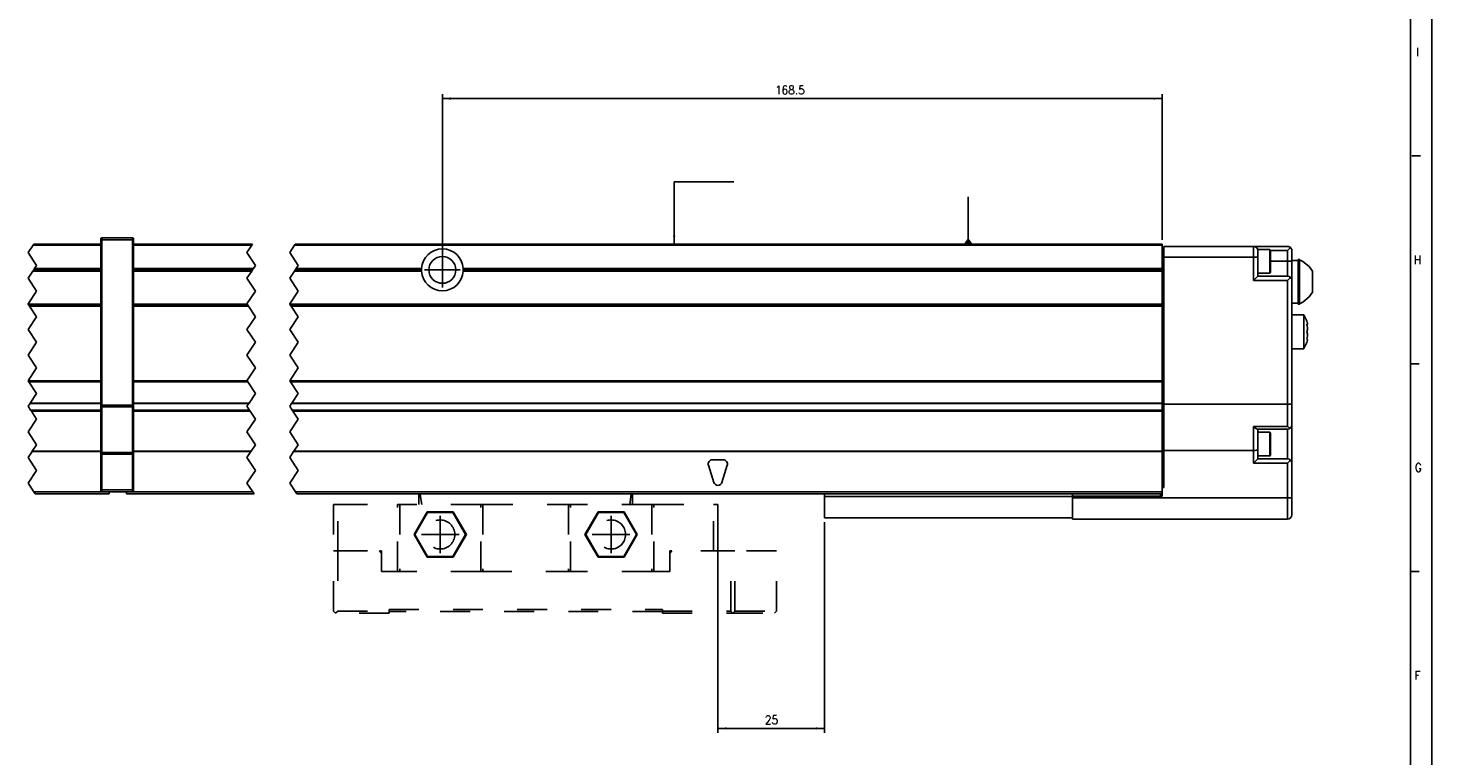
# Model space of a CAD drawing. Header units: inches. Extents: x -381 to 25622, y -418 to 176.
# Tile 10 of 47: x 130 to 459, y -165 to 5. Entities that reach past the tile are written whole.
import ezdxf

# ---------------------------------------------------------------- set-up
doc = ezdxf.new("R2010")
doc.units = ezdxf.units.IN
doc.linetypes.add('DASHED', pattern=[15, 7, -8])
doc.linetypes.add('DOT_CENTER', pattern=[14, 12, -1, 0, -1])
doc.layers.add('1', color=7, linetype='Continuous')
doc.styles.add('CONVERTER_12', font='txt.shx', dxfattribs={"width": 0.9})
doc.dimstyles.new('ME10_DIM_28', dxfattribs={"dimtxt": 2, "dimasz": 2, "dimexe": 1, "dimexo": 1, "dimgap": 1, "dimtad": 1, "dimdsep": 46, "dimtxsty": 'CONVERTER_12', "dimsah": 1, "dimcen": 0.09, "dimclrd": 2, "dimclre": 2, "dimclrt": 2, "dimadec": 0, "dimazin": 0, "dimtfac": 1, "dimtdec": 4, "dimtix": 1, "dimtmove": 0, "dimatfit": 3, "dimfxl": 1, "dimtolj": 1, "dimtzin": 0, "dimarcsym": 0})
doc.dimstyles.new('ME10_DIM_29', dxfattribs={"dimtxt": 2, "dimasz": 2, "dimexe": 1, "dimexo": 1, "dimgap": 1, "dimtad": 1, "dimdsep": 46, "dimtxsty": 'CONVERTER_12', "dimsah": 1, "dimcen": 0.09, "dimclrd": 2, "dimclre": 2, "dimclrt": 2, "dimadec": 0, "dimazin": 0, "dimtfac": 1, "dimtdec": 4, "dimtix": 1, "dimtmove": 0, "dimatfit": 3, "dimfxl": 1, "dimtolj": 1, "dimtzin": 0, "dimarcsym": 0})
doc.dimstyles.get("Standard").update_dxf_attribs({"dimtxt": 0.18, "dimasz": 0.18, "dimexe": 0.18, "dimexo": 0.0625, "dimgap": 0.09, "dimtad": 0, "dimtih": 1, "dimtoh": 1, "dimdec": 4, "dimzin": 0, "dimdsep": 46, "dimtxsty": 'Standard', "dimcen": 0.09, "dimadec": 0, "dimazin": 0, "dimtfac": 1, "dimtdec": 4, "dimtofl": 0, "dimtmove": 0, "dimatfit": 3, "dimfxl": 1, "dimtolj": 1, "dimtzin": 0, "dimarcsym": 0})

# ---------------------------------------------------------------- blocks, each defined once
blk = doc.blocks.new('Modulos_intermedio__FL-14__12_1_1_1__8', base_point=(130.18, -104.03))
at = {"color": 2, "linetype": 'DOT_CENTER'}
for p, q in [((131.33, -45.78), (130.18, -47.5)), ((131.49, -45.53), (131.33, -45.78)), ((130.18, -47.5), (132.18, -50.5)), ((131.29, -51.83), (130.18, -53.5)), ((131.29, -51.83), (131.49, -51.53)), ((131.49, -51.53), (131.69, -51.23)), ((132.18, -50.5), (131.69, -51.23)), ((130.18, -53.5), (132.18, -56.5)), ((132.18, -56.5), (130.18, -59.5)), ((130.18, -59.5), (130.19, -59.53)), ((130.19, -59.53), (130.36, -59.78)), ((130.53, -60.03), (130.36, -59.78)), ((130.53, -60.03), (132.18, -62.5)), ((132.18, -62.5), (130.18, -65.5)), ((130.18, -65.5), (132.18, -68.5)), ((132.18, -68.5), (130.18, -71.5)), ((130.18, -71.5), (132.18, -74.5)), ((132.18, -74.5), (130.18, -77.5)), ((130.18, -77.5), (130.19, -77.53)), ((130.19, -77.53), (130.36, -77.78)), ((130.36, -77.78), (132.18, -80.5)), ((132.18, -80.5), (130.69, -82.73)), ((130.63, -82.82), (130.18, -83.5)), ((130.18, -83.5), (130.76, -84.37)), ((130.69, -82.73), (130.63, -82.82)), ((130.76, -84.37), (130.86, -84.53)), ((130.9, -84.58), (130.86, -84.53)), ((130.94, -84.65), (130.9, -84.58)), ((130.94, -84.65), (132.18, -86.5)), ((132.18, -86.5), (130.18, -89.5)), ((130.18, -89.5), (132.18, -92.5)), ((131.1, -94.11), (130.18, -95.5)), ((131.1, -94.11), (131.16, -94.02)), ((132.18, -92.5), (131.16, -94.02)), ((130.18, -95.5), (132.18, -98.5)), ((132.18, -98.5), (130.18, -101.5)), ((130.18, -101.5), (131.53, -103.53)), ((131.22, -103.06), (131.22, -103.08)), ((131.53, -103.53), (131.86, -104.03))]:
    blk.add_line(p, q, dxfattribs=at)
at = {"color": 7, "linetype": 'Continuous'}
for p, q in [((131.33, -45.78), (147.18, -45.78)), ((131.49, -45.53), (147.18, -45.53)), ((147.18, -44.28), (147.19, -44.21)), ((147.18, -44.28), (147.18, -44.53)), ((147.18, -44.53), (147.43, -44.53)), ((147.18, -44.53), (147.18, -83.21)), ((147.19, -44.21), (147.2, -44.18)), ((147.2, -44.18), (147.22, -44.14)), ((147.22, -44.14), (147.25, -44.1)), ((147.25, -44.1), (147.29, -44.07)), ((147.29, -44.07), (147.34, -44.04)), ((147.34, -44.04), (147.36, -44.04)), ((147.36, -44.04), (147.43, -44.03)), ((147.43, -44.03), (154.63, -44.03)), ((147.43, -44.03), (147.43, -44.53)), ((154.63, -44.53), (147.43, -44.53)), ((147.43, -44.53), (147.43, -83.21)), ((154.63, -44.03), (154.63, -44.53)), ((154.7, -44.04), (154.63, -44.03)), ((154.88, -44.53), (154.63, -44.53)), ((154.63, -44.53), (154.63, -83.21)), ((154.72, -44.04), (154.7, -44.04)), ((154.76, -44.07), (154.72, -44.04)), ((154.8, -44.1), (154.76, -44.07)), ((154.84, -44.14), (154.8, -44.1)), ((154.86, -44.18), (154.84, -44.14)), ((154.87, -44.21), (154.86, -44.18)), ((154.88, -44.28), (154.87, -44.21)), ((154.88, -44.28), (154.88, -44.53)), ((154.88, -44.53), (154.88, -83.21)), ((147.18, -51.83), (131.29, -51.83)), ((147.18, -51.53), (131.49, -51.53)), ((147.18, -51.23), (131.69, -51.23)), ((130.19, -59.53), (147.18, -59.53)), ((130.36, -59.78), (147.18, -59.78)), ((147.18, -60.03), (130.53, -60.03)), ((130.19, -77.53), (147.18, -77.53)), ((130.36, -77.78), (147.18, -77.78)), ((130.63, -82.82), (147.18, -82.82)), ((130.69, -82.73), (147.18, -82.73)), ((130.76, -84.37), (147.18, -84.37)), ((130.86, -84.53), (147.18, -84.53)), ((130.94, -84.65), (147.18, -84.65)), ((147.18, -83.21), (147.18, -83.52)), ((147.18, -83.21), (147.43, -83.21)), ((147.18, -83.52), (147.19, -83.54)), ((147.18, -83.52), (147.18, -94.19)), ((147.19, -83.54), (147.22, -83.57)), ((147.22, -83.57), (147.25, -83.59)), ((147.25, -83.59), (147.29, -83.6)), ((147.29, -83.6), (147.34, -83.61)), ((147.34, -83.61), (147.36, -83.61)), ((147.36, -83.61), (147.43, -83.62)), ((147.43, -83.21), (154.63, -83.21)), ((147.43, -83.21), (147.43, -83.62)), ((147.43, -83.62), (154.63, -83.62)), ((147.43, -83.62), (147.43, -94.3)), ((154.88, -83.21), (154.63, -83.21)), ((154.63, -83.21), (154.63, -83.62)), ((154.7, -83.61), (154.63, -83.62)), ((154.63, -83.62), (154.63, -94.3)), ((154.72, -83.61), (154.7, -83.61)), ((154.76, -83.6), (154.72, -83.61)), ((154.8, -83.59), (154.76, -83.6)), ((154.84, -83.57), (154.8, -83.59)), ((154.87, -83.54), (154.84, -83.57)), ((154.88, -83.52), (154.87, -83.54)), ((154.88, -83.21), (154.88, -83.52)), ((154.88, -83.52), (154.88, -94.19)), ((147.18, -94.11), (131.1, -94.11)), ((147.18, -94.02), (131.16, -94.02)), ((147.18, -94.19), (147.18, -94.71)), ((147.18, -94.19), (147.19, -94.22)), ((147.18, -94.71), (147.43, -94.71)), ((147.18, -94.71), (147.18, -103.03)), ((147.19, -94.22), (147.22, -94.25)), ((147.22, -94.25), (147.25, -94.27)), ((147.25, -94.27), (147.29, -94.28)), ((147.29, -94.28), (147.34, -94.29)), ((147.34, -94.29), (147.36, -94.29)), ((147.36, -94.29), (147.43, -94.3)), ((154.63, -94.3), (147.43, -94.3)), ((147.43, -94.3), (147.43, -94.71)), ((154.63, -94.71), (147.43, -94.71)), ((147.43, -94.71), (147.43, -103.03)), ((154.7, -94.29), (154.63, -94.3)), ((154.63, -94.3), (154.63, -94.71)), ((154.63, -94.71), (154.63, -103.03)), ((154.88, -94.71), (154.63, -94.71)), ((154.72, -94.29), (154.7, -94.29)), ((154.76, -94.28), (154.72, -94.29)), ((154.8, -94.27), (154.76, -94.28)), ((154.84, -94.25), (154.8, -94.27)), ((154.87, -94.22), (154.84, -94.25)), ((154.88, -94.19), (154.87, -94.22)), ((154.88, -94.19), (154.88, -94.71)), ((154.88, -94.71), (154.88, -103.03)), ((131.22, -103.08), (131.23, -103.08)), ((131.53, -103.53), (147.43, -103.53)), ((131.86, -104.03), (149.18, -104.03)), ((147.18, -103.03), (147.43, -103.03)), ((147.18, -103.03), (147.18, -103.28)), ((147.18, -103.28), (147.19, -103.34)), ((147.19, -103.34), (147.2, -103.37)), ((147.2, -103.37), (147.22, -103.41)), ((147.22, -103.41), (147.25, -103.45)), ((147.25, -103.45), (147.29, -103.49)), ((147.29, -103.49), (147.34, -103.51)), ((147.34, -103.51), (147.36, -103.52)), ((147.36, -103.52), (147.43, -103.53)), ((147.43, -103.03), (154.63, -103.03)), ((147.43, -103.03), (147.43, -103.53)), ((147.43, -103.53), (154.63, -103.53)), ((149.18, -103.53), (149.18, -104.03)), ((154.88, -103.03), (154.63, -103.03)), ((154.63, -103.03), (154.63, -103.53)), ((154.7, -103.52), (154.63, -103.53)), ((154.72, -103.51), (154.7, -103.52)), ((154.76, -103.49), (154.72, -103.51)), ((154.8, -103.45), (154.76, -103.49)), ((154.84, -103.41), (154.8, -103.45)), ((154.86, -103.37), (154.84, -103.41)), ((154.87, -103.34), (154.86, -103.37)), ((154.88, -103.28), (154.87, -103.34)), ((154.88, -103.03), (154.88, -103.28))]:
    blk.add_line(p, q, dxfattribs=at)
blk = doc.blocks.new('Modulo_der__22E___11', base_point=(153.18, -109.93))
at = {"color": 7, "linetype": 'Continuous'}
for p, q in [((154.88, -45.53), (182.74, -45.53)), ((154.88, -45.78), (182.58, -45.78)), ((174.43, -45.53), (174.48, -45.48)), ((174.48, -45.48), (181.88, -45.48)), ((181.93, -45.53), (181.88, -45.48)), ((192.58, -45.78), (395.68, -45.78)), ((192.74, -45.53), (395.68, -45.53)), ((395.68, -45.53), (395.68, -45.78)), ((395.68, -51.23), (395.68, -45.78)), ((182.18, -46.47), (182.18, -46.38)), ((395.68, -46.53), (396.08, -46.53)), ((395.68, -48.53), (396.08, -48.53)), ((396.08, -46.03), (417.08, -46.03)), ((396.08, -48.53), (396.08, -46.03)), ((396.08, -48.53), (417.08, -48.53)), ((396.08, -83.03), (396.08, -48.53)), ((417.08, -48.53), (417.08, -46.03)), ((417.08, -46.03), (425.08, -46.03)), ((417.08, -54.03), (417.08, -48.53)), ((418.08, -48.53), (417.08, -48.53)), ((418.08, -46.78), (420.88, -46.78)), ((418.08, -46.78), (418.08, -47.03)), ((418.08, -48.53), (418.08, -47.03)), ((418.08, -53.03), (418.08, -48.53)), ((420.88, -46.78), (420.95, -46.79)), ((420.88, -46.78), (420.88, -48.48)), ((420.88, -48.48), (420.88, -52.28)), ((420.95, -46.79), (421.05, -46.88)), ((421.05, -46.88), (421.08, -47.17)), ((421.06, -47.03), (425.08, -47.03)), ((421.08, -47.17), (421.08, -52.08)), ((425.29, -46.05), (425.08, -46.03)), ((425.08, -47.03), (425.78, -46.32)), ((425.08, -47.03), (425.08, -49.53)), ((425.46, -46.1), (425.29, -46.05)), ((425.48, -46.11), (425.46, -46.1)), ((425.67, -46.22), (425.48, -46.11)), ((425.78, -46.32), (425.67, -46.22)), ((425.78, -46.32), (425.82, -46.36)), ((425.82, -46.36), (425.94, -46.53)), ((425.94, -46.53), (426, -46.65)), ((426, -46.65), (426.03, -46.72)), ((426.03, -46.72), (426.07, -46.92)), ((426.07, -46.92), (426.08, -47.03)), ((426.08, -47.03), (426.08, -49.53)), ((427.58, -49.07), (427.83, -49.07)), ((427.58, -59.57), (427.58, -49.07)), ((427.83, -49.07), (427.83, -49.15)), ((427.83, -56.12), (427.83, -49.07)), ((427.83, -49.15), (428.66, -49.54)), ((182.94, -51.23), (154.88, -51.23)), ((182.74, -51.53), (154.88, -51.53)), ((154.88, -51.83), (182.54, -51.83)), ((192.54, -51.83), (222.29, -51.83)), ((222.28, -51.53), (192.74, -51.53)), ((222.29, -51.23), (192.94, -51.23)), ((222.28, -51.53), (222.29, -51.23)), ((222.29, -51.83), (222.28, -51.53)), ((224.45, -49.95), (224.45, -49.96)), ((395.68, -51.23), (232.07, -51.23)), ((232.07, -51.23), (232.08, -51.53)), ((232.08, -51.53), (232.07, -51.83)), ((232.07, -51.83), (395.68, -51.83)), ((395.68, -51.53), (232.08, -51.53)), ((395.68, -51.53), (395.68, -51.23)), ((395.68, -51.83), (395.68, -51.53)), ((395.68, -59.53), (395.68, -51.83)), ((420.88, -52.28), (418.08, -52.28)), ((420.88, -52.28), (420.95, -52.27)), ((420.95, -52.27), (421.05, -52.18)), ((421.05, -52.18), (421.08, -52.08)), ((421.08, -49.53), (425.08, -49.53)), ((425.08, -49.53), (426.08, -49.53)), ((425.08, -49.53), (425.08, -53.03)), ((427.58, -49.32), (426.08, -49.32)), ((426.08, -49.53), (426.08, -54.03)), ((428.66, -49.54), (430.15, -50.77)), ((430.15, -50.77), (430.88, -51.86)), ((430.88, -56.79), (430.88, -51.86)), ((224.45, -53.09), (224.45, -53.1)), ((418.08, -53.03), (417.08, -54.03)), ((425.08, -54.03), (417.08, -54.03)), ((425.08, -53.03), (418.08, -53.03)), ((425.08, -53.03), (425.46, -53.1)), ((425.78, -53.32), (425.08, -54.03)), ((425.08, -83.03), (425.08, -54.03)), ((425.46, -53.1), (425.78, -53.32)), ((425.78, -53.32), (425.82, -53.36)), ((425.82, -53.36), (425.94, -53.53)), ((425.94, -53.53), (426, -53.65)), ((426, -53.65), (426.03, -53.72)), ((426.03, -53.72), (426.07, -53.92)), ((426.07, -53.92), (426.08, -54.03)), ((426.08, -82.84), (426.08, -54.03)), ((427.83, -59.49), (427.83, -56.12)), ((428.66, -59.11), (427.83, -59.49)), ((430.15, -57.87), (428.66, -59.11)), ((430.88, -56.79), (430.15, -57.87)), ((154.88, -59.53), (181.44, -59.53)), ((154.88, -59.78), (181.61, -59.78)), ((181.78, -60.03), (154.88, -60.03)), ((191.44, -59.53), (395.68, -59.53)), ((191.61, -59.78), (395.68, -59.78)), ((395.68, -60.03), (191.78, -60.03)), ((395.68, -59.53), (395.68, -59.78)), ((395.68, -59.78), (395.68, -60.03)), ((395.68, -60.03), (395.68, -77.53)), ((427.58, -59.32), (426.08, -59.32)), ((428.91, -62.03), (426.08, -62.03)), ((427.58, -59.57), (427.83, -59.57)), ((427.83, -59.57), (427.83, -59.49)), ((428.91, -62.09), (428.91, -62.03)), ((428.91, -62.03), (428.91, -62.09)), ((429.5, -63.33), (428.91, -62.09)), ((428.91, -62.09), (428.91, -64.66)), ((428.91, -64.66), (428.91, -70.03)), ((429.58, -63.53), (429.5, -63.33)), ((429.67, -63.84), (429.58, -63.53)), ((429.58, -64.26), (429.67, -64.33)), ((429.66, -64.59), (429.58, -64.26)), ((429.59, -64.33), (429.68, -64.33)), ((429.59, -64.33), (429.66, -64.59)), ((429.66, -64.59), (429.67, -64.64)), ((429.67, -64.64), (429.66, -64.59)), ((429.68, -63.89), (429.67, -63.84)), ((429.67, -64.33), (429.68, -64.33)), ((429.67, -64.64), (429.68, -64.7)), ((429.68, -64.7), (429.67, -64.64)), ((429.7, -63.96), (429.68, -63.89)), ((429.68, -64.33), (429.73, -64.21)), ((429.68, -64.7), (429.72, -65.03)), ((429.72, -65.03), (429.68, -64.7)), ((429.72, -65.51), (429.68, -65.76)), ((429.68, -65.76), (429.72, -65.51)), ((429.72, -64.09), (429.7, -63.96)), ((429.73, -64.21), (429.72, -64.09)), ((429.72, -65.03), (429.73, -65.28)), ((429.73, -65.28), (429.72, -65.03)), ((429.73, -65.36), (429.72, -65.51)), ((429.72, -65.51), (429.73, -65.36)), ((429.73, -65.28), (429.73, -65.36)), ((429.73, -65.36), (429.73, -65.28)), ((429.5, -68.72), (428.91, -69.97)), ((429.58, -68.53), (429.5, -68.72)), ((429.67, -65.81), (429.58, -66.03)), ((429.58, -66.03), (429.67, -65.81)), ((429.67, -66.25), (429.58, -66.03)), ((429.58, -66.03), (429.67, -66.25)), ((429.58, -67.8), (429.66, -67.47)), ((429.67, -67.73), (429.58, -67.8)), ((429.58, -68.53), (429.67, -68.22)), ((429.66, -67.47), (429.59, -67.73)), ((429.59, -67.73), (429.68, -67.73)), ((429.66, -67.47), (429.67, -67.42)), ((429.67, -67.42), (429.66, -67.47)), ((429.68, -65.76), (429.67, -65.81)), ((429.67, -65.81), (429.68, -65.76)), ((429.68, -66.29), (429.67, -66.25)), ((429.67, -66.25), (429.68, -66.29)), ((429.67, -67.42), (429.68, -67.35)), ((429.68, -67.35), (429.67, -67.42)), ((429.68, -67.73), (429.67, -67.73)), ((429.67, -68.22), (429.68, -68.17)), ((429.72, -66.55), (429.68, -66.29)), ((429.68, -66.29), (429.72, -66.55)), ((429.68, -67.35), (429.72, -67.03)), ((429.72, -67.03), (429.68, -67.35)), ((429.73, -67.84), (429.68, -67.73)), ((429.68, -68.17), (429.7, -68.09)), ((429.7, -68.09), (429.72, -67.96)), ((429.73, -66.7), (429.72, -66.55)), ((429.72, -66.55), (429.73, -66.7)), ((429.72, -67.03), (429.73, -66.78)), ((429.73, -66.78), (429.72, -67.03)), ((429.72, -67.96), (429.73, -67.84)), ((429.73, -66.78), (429.73, -66.7)), ((429.73, -66.7), (429.73, -66.78)), ((428.91, -70.03), (426.08, -70.03)), ((154.88, -77.53), (181.44, -77.53)), ((154.88, -77.78), (181.61, -77.78)), ((191.44, -77.53), (395.68, -77.53)), ((191.61, -77.78), (395.68, -77.78)), ((395.68, -77.53), (395.68, -77.78)), ((395.68, -77.78), (395.68, -82.73)), ((154.88, -82.73), (181.94, -82.73)), ((154.88, -82.82), (181.88, -82.82)), ((154.88, -84.37), (182.01, -84.37)), ((154.88, -84.53), (182.11, -84.53)), ((154.88, -84.65), (182.19, -84.65)), ((191.88, -82.82), (395.68, -82.82)), ((191.94, -82.73), (395.68, -82.73)), ((192.01, -84.37), (395.68, -84.37)), ((395.68, -84.54), (192.11, -84.53)), ((192.19, -84.65), (395.68, -84.65)), ((395.68, -82.73), (395.68, -82.82)), ((395.68, -82.82), (395.68, -84.37)), ((395.68, -82.93), (396.08, -82.93)), ((395.68, -84.37), (395.68, -84.54)), ((395.68, -84.65), (395.68, -84.54)), ((395.68, -84.65), (395.68, -94.02)), ((396.08, -83.03), (396.08, -93.83)), ((396.08, -83.03), (425.08, -83.03)), ((425.29, -83.02), (425.08, -83.03)), ((425.08, -88.19), (425.08, -83.03)), ((425.46, -83.01), (425.29, -83.02)), ((425.48, -83.01), (425.46, -83.01)), ((425.67, -82.99), (425.48, -83.01)), ((425.78, -82.97), (425.67, -82.99)), ((425.82, -82.97), (425.78, -82.97)), ((425.94, -82.93), (425.82, -82.97)), ((426, -82.91), (425.94, -82.93)), ((426.03, -82.9), (426, -82.91)), ((426.07, -82.86), (426.03, -82.9)), ((426.08, -82.84), (426.07, -82.86)), ((426.08, -87.83), (426.08, -82.84)), ((417.08, -93.83), (417.08, -88.19)), ((417.08, -88.19), (417.1, -88.21)), ((425.08, -88.19), (417.08, -88.19)), ((417.1, -88.21), (417.46, -88.52)), ((417.46, -88.52), (417.48, -88.53)), ((417.48, -88.53), (417.78, -88.74)), ((417.78, -88.74), (417.8, -88.75)), ((425.08, -88.19), (425.1, -88.21)), ((425.1, -88.21), (425.46, -88.52)), ((425.46, -88.52), (425.48, -88.53)), ((425.64, -88.65), (425.46, -88.75)), ((425.48, -88.53), (425.64, -88.65)), ((425.64, -88.65), (425.78, -88.53)), ((425.78, -88.53), (426, -88.21)), ((426, -88.21), (426.08, -87.83)), ((426.08, -87.84), (426.06, -88)), ((426.08, -87.84), (426.08, -96.83)), ((417.8, -88.75), (418.01, -88.83)), ((425.08, -88.83), (418.01, -88.83)), ((418.08, -93.64), (418.08, -88.83)), ((420.88, -89.58), (418.08, -89.58)), ((420.95, -89.59), (420.88, -89.58)), ((420.88, -89.58), (420.88, -95.08)), ((421.05, -89.68), (420.95, -89.59)), ((421.08, -89.97), (421.05, -89.68)), ((421.08, -89.97), (421.08, -92.33)), ((425.46, -88.75), (425.08, -88.83)), ((425.08, -88.83), (425.08, -95.83)), ((182.41, -94.02), (154.88, -94.02)), ((182.35, -94.11), (154.88, -94.11)), ((395.68, -94.11), (192.35, -94.11)), ((395.68, -94.02), (192.41, -94.02)), ((396.08, -93.73), (395.68, -93.73)), ((395.68, -94.02), (395.68, -94.11)), ((395.68, -94.11), (395.68, -102.53)), ((417.08, -93.83), (396.08, -93.83)), ((396.08, -93.83), (396.08, -102.53)), ((417.46, -93.81), (417.08, -93.83)), ((417.08, -96.83), (417.08, -93.83)), ((417.78, -93.77), (417.46, -93.81)), ((418, -93.71), (417.78, -93.77)), ((418.08, -93.64), (418, -93.71)), ((418.08, -95.83), (418.08, -93.64)), ((420.88, -95.08), (418.08, -95.08)), ((420.95, -95.07), (420.88, -95.08)), ((421.05, -94.98), (420.95, -95.07)), ((421.08, -94.88), (421.05, -94.98)), ((421.08, -92.33), (421.08, -94.88)), ((290.72, -101.32), (289.47, -97.32)), ((290.43, -96.03), (292.93, -96.03)), ((293.88, -97.32), (292.63, -101.32)), ((418.08, -95.83), (417.08, -96.83)), ((417.08, -96.83), (425.08, -96.83)), ((418.08, -95.83), (425.08, -95.83)), ((425.46, -95.9), (425.08, -95.83)), ((425.08, -96.83), (425.78, -96.12)), ((425.08, -96.83), (425.08, -104.93)), ((425.78, -96.12), (425.46, -95.9)), ((426, -96.45), (425.78, -96.12)), ((426.08, -96.83), (426, -96.45)), ((426.08, -96.83), (426.08, -104.93)), ((396.08, -101.53), (395.68, -101.53)), ((153.18, -103.53), (153.18, -104.03)), ((153.18, -104.03), (183.11, -104.03)), ((154.63, -103.53), (182.78, -103.53)), ((192.78, -103.53), (395.68, -103.53)), ((316.68, -104.03), (193.11, -104.03)), ((316.68, -104.03), (374.68, -104.03)), ((316.68, -104.63), (316.68, -104.03)), ((374.68, -104.63), (316.68, -104.63)), ((316.68, -104.63), (316.68, -109.63)), ((395.68, -104.03), (374.68, -104.03)), ((374.68, -104.03), (374.68, -104.53)), ((374.68, -104.93), (374.68, -104.53)), ((374.68, -104.53), (395.68, -104.53)), ((374.68, -104.93), (374.68, -109.93)), ((425.08, -104.93), (374.68, -104.93)), ((395.28, -104.03), (395.28, -104.53)), ((396.08, -102.03), (395.68, -102.03)), ((396.08, -102.53), (395.68, -102.53)), ((395.68, -102.53), (395.68, -104.53)), ((425.08, -104.93), (425.08, -109.93)), ((425.08, -104.93), (426.08, -104.93)), ((426.08, -104.93), (426.08, -108.93)), ((316.68, -109.63), (374.68, -109.63)), ((425.08, -109.93), (374.68, -109.93))]:
    blk.add_line(p, q, dxfattribs=at)
at = {"color": 2, "linetype": 'DOT_CENTER'}
for p, q in [((181.43, -47.5), (182.58, -45.78)), ((182.58, -45.78), (182.74, -45.53)), ((192.58, -45.78), (191.43, -47.5)), ((192.74, -45.53), (192.58, -45.78)), ((183.43, -50.5), (181.43, -47.5)), ((182.12, -46.47), (182.18, -46.47)), ((191.43, -47.5), (193.43, -50.5)), ((181.43, -53.5), (182.54, -51.83)), ((182.74, -51.53), (182.54, -51.83)), ((182.94, -51.23), (182.74, -51.53)), ((182.94, -51.23), (183.43, -50.5)), ((192.54, -51.83), (191.43, -53.5)), ((192.74, -51.53), (192.54, -51.83)), ((192.94, -51.23), (192.74, -51.53)), ((193.43, -50.5), (192.94, -51.23)), ((183.43, -56.5), (181.43, -53.5)), ((191.43, -53.5), (193.43, -56.5)), ((181.43, -59.5), (183.43, -56.5)), ((193.43, -56.5), (191.43, -59.5)), ((181.44, -59.53), (181.43, -59.5)), ((181.61, -59.78), (181.44, -59.53)), ((181.61, -59.78), (181.78, -60.03)), ((183.43, -62.5), (181.78, -60.03)), ((191.43, -59.5), (191.44, -59.53)), ((191.44, -59.53), (191.61, -59.78)), ((191.78, -60.03), (191.61, -59.78)), ((191.78, -60.03), (193.43, -62.5)), ((181.43, -65.5), (183.43, -62.5)), ((183.43, -68.5), (181.43, -65.5)), ((193.43, -62.5), (191.43, -65.5)), ((191.43, -65.5), (193.43, -68.5)), ((181.43, -71.5), (183.43, -68.5)), ((193.43, -68.5), (191.43, -71.5)), ((183.43, -74.5), (181.43, -71.5)), ((191.43, -71.5), (193.43, -74.5)), ((181.43, -77.5), (183.43, -74.5)), ((193.43, -74.5), (191.43, -77.5)), ((181.44, -77.53), (181.43, -77.5)), ((181.61, -77.78), (181.44, -77.53)), ((183.43, -80.5), (181.61, -77.78)), ((191.43, -77.5), (191.44, -77.53)), ((191.44, -77.53), (191.61, -77.78)), ((191.61, -77.78), (193.43, -80.5)), ((181.94, -82.73), (183.43, -80.5)), ((193.43, -80.5), (191.94, -82.73)), ((181.43, -83.5), (181.88, -82.82)), ((182.01, -84.37), (181.43, -83.5)), ((181.88, -82.82), (181.94, -82.73)), ((182.11, -84.53), (182.01, -84.37)), ((182.11, -84.53), (182.13, -84.56)), ((182.13, -84.56), (182.19, -84.65)), ((183.43, -86.5), (182.19, -84.65)), ((191.88, -82.82), (191.43, -83.5)), ((191.43, -83.5), (192.01, -84.37)), ((191.94, -82.73), (191.88, -82.82)), ((192.01, -84.37), (192.11, -84.53)), ((192.19, -84.65), (192.11, -84.53)), ((192.19, -84.65), (193.43, -86.5)), ((181.43, -89.5), (183.43, -86.5)), ((193.43, -86.5), (191.43, -89.5)), ((183.43, -92.5), (181.43, -89.5)), ((191.43, -89.5), (193.43, -92.5)), ((181.43, -95.5), (182.35, -94.11)), ((182.41, -94.02), (182.35, -94.11)), ((182.41, -94.02), (183.43, -92.5)), ((192.35, -94.11), (191.43, -95.5)), ((192.35, -94.11), (192.41, -94.02)), ((193.43, -92.5), (192.41, -94.02)), ((183.43, -98.5), (181.43, -95.5)), ((181.43, -101.5), (183.43, -98.5)), ((191.43, -95.5), (193.43, -98.5)), ((193.43, -98.5), (191.43, -101.5)), ((182.78, -103.53), (181.43, -101.5)), ((191.43, -101.5), (192.78, -103.53)), ((183.11, -104.03), (182.78, -103.53)), ((192.78, -103.53), (193.11, -104.03))]:
    blk.add_line(p, q, dxfattribs=at)
at = {"color": 7, "linetype": 'Continuous'}
blk.add_circle((227.18, -51.53), 3.15, dxfattribs=at)
for centre, radius, start, end in [((227.18, -51.53), 4.9, 3.5101, 176.4899), ((417.08, -47.03), 1, 0, 90), ((227.18, -51.53), 4.9, 183.5101, 356.4899), ((290.43, -97.03), 1, 90, 197.354), ((292.93, -97.03), 1, 342.646, 90), ((291.68, -101.03), 1, 197.354, 342.646), ((425.08, -108.93), 1, 270, 0)]:
    blk.add_arc(centre, radius, start, end, dxfattribs=at)
at = {"layer": '1', "color": 2, "linetype": 'DOT_CENTER'}
for p, q in [((227.18, -47.38), (227.18, -55.68)), ((231.33, -51.53), (223.03, -51.53))]:
    blk.add_line(p, q, dxfattribs=at)
blk = doc.blocks.new('CABEZA_1__13', base_point=(201.68, -131.97))
at = {"color": 2, "linetype": 'DASHED'}
for p, q in [((221.68, -104.67), (221.68, -104.03)), ((221.68, -106.53), (221.68, -104.67)), ((271.68, -104.67), (271.68, -104.03)), ((271.68, -106.53), (271.68, -104.67)), ((202.68, -106.53), (201.68, -106.53)), ((201.68, -106.53), (201.68, -117.37)), ((202.68, -106.53), (216.68, -106.53)), ((202.68, -117.37), (202.68, -106.53)), ((216.68, -122.17), (216.68, -106.53)), ((217.18, -106.53), (216.68, -106.53)), ((217.18, -106.53), (217.18, -122.17)), ((236.18, -106.53), (217.18, -106.53)), ((223.62, -108.22), (220.55, -113.52)), ((223.7, -108.37), (220.73, -113.52)), ((223.7, -108.37), (223.62, -108.22)), ((229.74, -108.22), (223.62, -108.22)), ((229.65, -108.37), (223.7, -108.37)), ((229.65, -108.37), (229.74, -108.22)), ((232.62, -113.52), (229.65, -108.37)), ((232.8, -113.52), (229.74, -108.22)), ((236.18, -122.17), (236.18, -106.53)), ((236.68, -106.53), (236.18, -106.53)), ((236.68, -106.53), (236.68, -122.17)), ((236.68, -106.53), (256.68, -106.53)), ((256.68, -106.53), (256.68, -122.17)), ((256.68, -106.53), (257.18, -106.53)), ((257.18, -122.17), (257.18, -106.53)), ((276.18, -106.53), (257.18, -106.53)), ((263.62, -108.22), (260.55, -113.52)), ((263.7, -108.37), (260.73, -113.52)), ((263.7, -108.37), (263.62, -108.22)), ((269.74, -108.22), (263.62, -108.22)), ((269.65, -108.37), (263.7, -108.37)), ((269.65, -108.37), (269.74, -108.22)), ((272.62, -113.52), (269.65, -108.37)), ((272.8, -113.52), (269.74, -108.22)), ((276.18, -106.53), (276.18, -122.17)), ((276.68, -106.53), (276.18, -106.53)), ((276.68, -122.17), (276.68, -106.53)), ((276.68, -106.53), (290.68, -106.53)), ((290.68, -117.37), (290.68, -106.53)), ((290.68, -106.53), (291.68, -106.53)), ((291.68, -106.53), (291.68, -117.37)), ((223.62, -118.83), (220.55, -113.52)), ((220.73, -113.52), (220.55, -113.52)), ((223.7, -118.67), (220.73, -113.52)), ((232.62, -113.52), (229.65, -118.67)), ((232.8, -113.52), (229.74, -118.83)), ((232.62, -113.52), (232.8, -113.52)), ((260.55, -113.52), (263.62, -118.83)), ((260.73, -113.52), (260.55, -113.52)), ((260.73, -113.52), (263.7, -118.67)), ((269.65, -118.67), (272.62, -113.52)), ((269.74, -118.83), (272.8, -113.52)), ((272.62, -113.52), (272.8, -113.52)), ((201.68, -131.47), (201.68, -117.37)), ((201.68, -117.37), (202.68, -117.37)), ((202.68, -117.37), (202.68, -131.47)), ((202.68, -117.37), (212.43, -117.37)), ((212.93, -117.87), (212.43, -117.37)), ((212.93, -117.37), (212.43, -117.37)), ((212.93, -122.17), (212.93, -117.37)), ((212.93, -117.87), (212.93, -122.17)), ((280.93, -117.37), (280.43, -117.87)), ((280.93, -117.37), (280.43, -117.37)), ((280.43, -117.37), (280.43, -117.87)), ((280.43, -117.87), (280.43, -122.17)), ((294.68, -117.37), (280.93, -117.37)), ((294.68, -131.47), (294.68, -117.37)), ((294.68, -117.37), (295.68, -117.37)), ((295.68, -131.47), (295.68, -117.37)), ((305.42, -117.37), (295.68, -117.37)), ((305.42, -131.47), (305.42, -117.37)), ((223.62, -118.83), (223.7, -118.67)), ((229.74, -118.83), (223.62, -118.83)), ((229.65, -118.67), (223.7, -118.67)), ((229.74, -118.83), (229.65, -118.67)), ((263.7, -118.67), (263.62, -118.83)), ((263.62, -118.83), (269.74, -118.83)), ((263.7, -118.67), (269.65, -118.67)), ((269.65, -118.67), (269.74, -118.83)), ((212.93, -122.17), (216.93, -122.17)), ((217.18, -122.17), (216.93, -122.17)), ((236.18, -122.17), (217.18, -122.17)), ((236.43, -122.17), (236.18, -122.17)), ((236.43, -122.17), (256.93, -122.17)), ((257.18, -122.17), (256.93, -122.17)), ((276.18, -122.17), (257.18, -122.17)), ((276.43, -122.17), (276.18, -122.17)), ((276.43, -122.17), (280.43, -122.17)), ((201.68, -131.47), (202.18, -131.97)), ((202.18, -131.97), (202.68, -131.47)), ((202.68, -131.47), (214.68, -131.47)), ((214.68, -131.47), (214.68, -131.07)), ((214.68, -131.07), (278.68, -131.07)), ((214.68, -131.97), (214.68, -131.47)), ((278.68, -131.07), (278.68, -131.47)), ((278.68, -131.47), (294.68, -131.47)), ((278.68, -131.47), (278.68, -131.97)), ((294.68, -131.47), (295.18, -131.97)), ((295.68, -131.47), (295.18, -131.97)), ((295.68, -131.47), (305.42, -131.47)), ((305.42, -131.47), (304.92, -131.97)), ((214.68, -131.97), (202.18, -131.97)), ((278.68, -131.57), (214.68, -131.57)), ((278.68, -131.97), (295.18, -131.97)), ((295.18, -131.97), (304.92, -131.97))]:
    blk.add_line(p, q, dxfattribs=at)
at = {"color": 7, "linetype": 'Continuous'}
for p, q in [((221.7, -104.03), (221.69, -104.03)), ((221.85, -104.04), (221.7, -104.03)), ((221.88, -104.03), (221.85, -104.04)), ((221.92, -104.03), (221.88, -104.03)), ((222.08, -104.67), (222, -104.03)), ((222.33, -106.53), (222.08, -104.67)), ((271.03, -106.53), (271.27, -104.67)), ((271.27, -104.67), (271.35, -104.03)), ((271.48, -104.03), (271.43, -104.03)), ((271.5, -104.04), (271.48, -104.03)), ((271.66, -104.03), (271.5, -104.04)), ((271.67, -104.03), (271.66, -104.03))]:
    blk.add_line(p, q, dxfattribs=at)
at = {"color": 2, "linetype": 'DASHED'}
for centre in [(226.68, -113.52), (266.68, -113.52)]:
    blk.add_circle(centre, 3.4, dxfattribs=at)
at = {"layer": '1', "color": 2, "linetype": 'DOT_CENTER'}
for p, q in [((226.68, -109.12), (226.68, -117.92)), ((266.68, -109.12), (266.68, -117.92)), ((231.08, -113.52), (222.28, -113.52)), ((271.08, -113.52), (262.28, -113.52))]:
    blk.add_line(p, q, dxfattribs=at)
blk = doc.blocks.new('F-246__14', base_point=(-230.88, -131.97))
for name, p in [('Modulos_intermedio__FL-14__12_1_1_1__8', (130.18, -104.03)), ('Modulo_der__22E___11', (153.18, -109.93)), ('CABEZA_1__13', (201.68, -131.97))]:
    blk.add_blockref(name, p)
blk = doc.blocks.new('*D131')
at = {"layer": '1', "color": 2, "linetype": 'Continuous'}
for p, q in [((291.68, -107.53), (291.68, -159.96)), ((316.68, -110.63), (316.68, -159.96)), ((316.68, -158.96), (291.68, -158.96))]:
    blk.add_line(p, q, dxfattribs=at)
at = {"layer": '1', "color": 2}
for points in [[(293.68, -158.7), (293.68, -159.22), (291.68, -158.96)], [(314.68, -159.22), (314.68, -158.7), (316.68, -158.96)]]:
    blk.add_solid(points, dxfattribs=at)
at = {"layer": '1', "color": 2, "insert": (302.68, -157.96), "char_height": 2, "attachment_point": 7, "rotation": 0.0001, "line_spacing_factor": 0.60024, "style": 'CONVERTER_12'}
blk.add_mtext('25', dxfattribs=at)
blk = doc.blocks.new('*D132')
at = {"layer": '1', "color": 2, "linetype": 'Continuous'}
for p, q in [((227.18, -50.53), (227.18, -10.41)), ((395.68, -11.41), (227.18, -11.41)), ((395.68, -44.53), (395.68, -10.41))]:
    blk.add_line(p, q, dxfattribs=at)
at = {"layer": '1', "color": 2}
for points in [[(229.18, -11.14), (229.18, -11.67), (227.18, -11.41)], [(393.68, -11.67), (393.68, -11.14), (395.68, -11.41)]]:
    blk.add_solid(points, dxfattribs=at)
at = {"layer": '1', "color": 2, "insert": (305.07, -10.41), "char_height": 2, "attachment_point": 7, "rotation": 0.0001, "line_spacing_factor": 0.60024, "style": 'CONVERTER_12'}
blk.add_mtext('168.5', dxfattribs=at)
blk = doc.blocks.new('Marco_a1', base_point=(38.87, -121.38))
at = {"layer": '1', "color": 2, "linetype": 'Continuous'}
for p, q in [((458.87, -418.38), (458.87, 175.62)), ((456.18, -24.85), (454.18, -24.85)), ((455.87, -73.51), (453.87, -73.51)), ((455.87, -122.18), (453.87, -122.18))]:
    blk.add_line(p, q, dxfattribs=at)
at = {"layer": '1', "color": 7, "linetype": 'Continuous'}
blk.add_line((453.87, -413.38), (453.87, 170.62), dxfattribs=at)
at = {"layer": '1', "color": 2, "char_height": 2, "attachment_point": 4, "line_spacing_factor": 1.20048, "style": 'CONVERTER_12'}
for s, insert in [('I', (455.18, -0.51)), ('H', (454.62, -49.18)), ('G', (454.87, -97.85)), ('F', (454.77, -146.51))]:
    blk.add_mtext(s, dxfattribs=dict(at, insert=insert))
blk = doc.blocks.new('Top', base_point=(38.87, -121.38))
blk.add_blockref('Marco_a1', (38.87, -121.38))
blk = doc.blocks.new('_dummy_frame', base_point=(-381.13, -418.38))
blk.add_blockref('Top', (38.87, -121.38))
blk = doc.blocks.new('Alzado1__15', base_point=(2037, -88))
at = {"layer": '1', "color": 2}
for points in [[(281.188, -43.526), (281.714, -43.526), (281.451, -45.526)], [(350.293, -44.026), (349.232, -45.526), (351.353, -45.526)]]:
    blk.add_solid(points, dxfattribs=at)
blk.add_blockref('F-246__14', (-230.877, -131.974))
at = {"layer": '1'}
for base, p1, p2, dimstyle, picture, middle in [((395.678, -11.407), (227.178, -51.526), (395.678, -45.526), 'ME10_DIM_29', '*D132', (308.392, -9.407)), ((316.678, -158.959), (291.678, -106.526), (316.678, -109.626), 'ME10_DIM_28', '*D131', (304.178, -156.959))]:
    dim = blk.add_linear_dim(base=base, p1=p1, p2=p2, dimstyle=dimstyle, dxfattribs=at)
    dim.commit()
    dim.dimension.update_dxf_attribs({"geometry": picture, "text_midpoint": middle, "text_rotation": 0.00014})
at = {"layer": '1', "color": 2, "linetype": 'Continuous', "has_arrowhead": 0}
for points in [[(281.451, -45.526), (281.451, -30.917), (295.451, -30.917)], [(350.293, -45.526), (350.293, -34.416)]]:
    blk.add_leader(points, dimstyle='Standard', dxfattribs=at)

msp = doc.modelspace()

# ---------------------------------------------------------------- block references
msp.add_blockref('Alzado1__15', (2037, -88))
at = {"layer": '1'}
msp.add_blockref('_dummy_frame', (-381.13, -418.38), dxfattribs=at)

doc.saveas('drawing.dxf')
